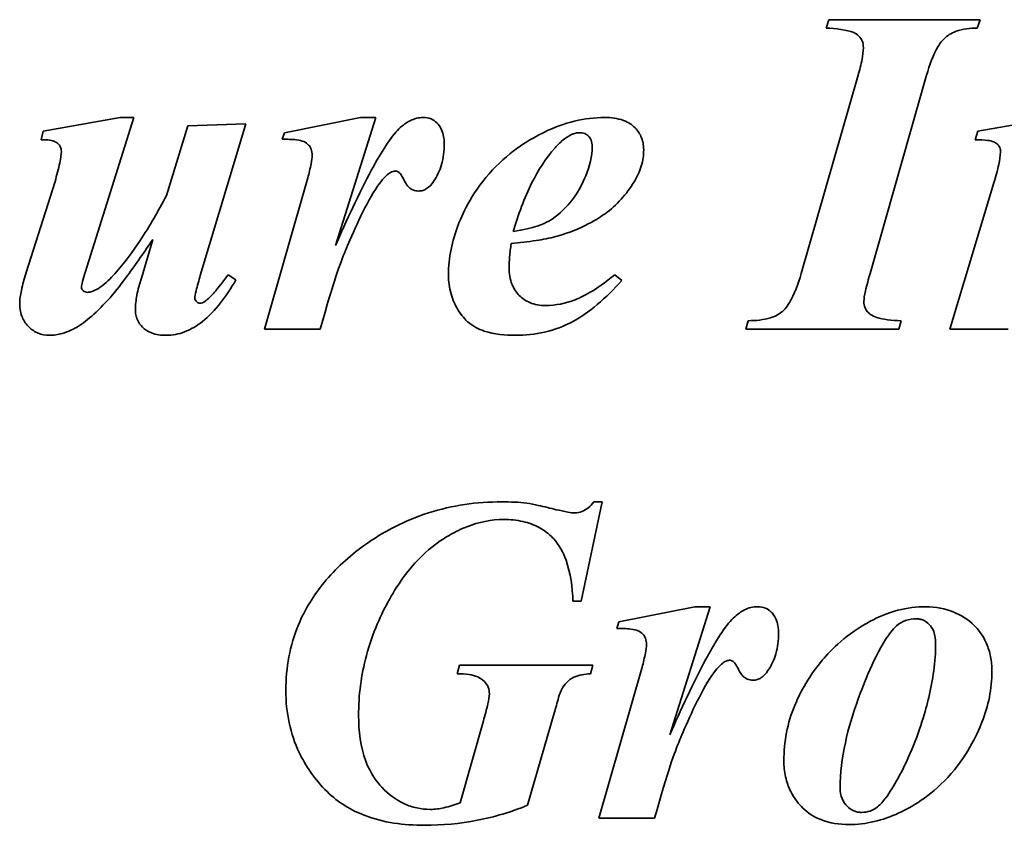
# Model space of a CAD drawing. Header units: millimetres. Extents: x 318 to 942, y 181 to 710.
# Tile 3 of 5: x 553 to 648, y 469 to 547. Entities that reach past the tile are written whole.
import ezdxf

# ---------------------------------------------------------------- set-up
doc = ezdxf.new("R2010")
doc.units = ezdxf.units.MM
doc.header["$LTSCALE"] = 3
doc.layers.add('Krawędzie widoczne(ISO)', color=7, linetype='Continuous', lineweight=35, true_color=0x262659)

msp = doc.modelspace()

# ---------------------------------------------------------------- linework, layer by layer
at = {"layer": 'Krawędzie widoczne(ISO)'}
for p, q in [((631.216, 546.892), (630.97, 546.084)), ((645.897, 546.892), (631.216, 546.892)), ((645.603, 546.084), (645.897, 546.892)), ((634.059, 541.5), (628.544, 522.285)), ((635.235, 522.285), (640.701, 541.5)), ((562.441, 537.407), (554.966, 536.084)), ((559.034, 522.383), (563.765, 537.407)), ((563.765, 537.407), (562.441, 537.407)), ((585.774, 537.407), (578.372, 535.936)), ((583.323, 524.981), (587.245, 537.407)), ((587.245, 537.407), (585.774, 537.407)), ((653.348, 537.407), (645.676, 536.084)), ((569.01, 536.598), (566.926, 529.834)), ((574.622, 536.794), (569.01, 536.598)), ((570.211, 522.088), (574.622, 536.794)), ((554.966, 536.084), (554.769, 535.25)), ((578.372, 535.936), (578.176, 535.299)), ((645.676, 536.084), (645.431, 535.25)), ((580.652, 531.549), (576.436, 516.892)), ((556.118, 531.206), (553.323, 522.358)), ((647.245, 531.059), (642.956, 516.892)), ((565.603, 525.569), (564.5, 521.819)), ((573.667, 521.647), (572.907, 522.162)), ((611.118, 521.598), (610.456, 522.162)), ((623.397, 517.701), (623.152, 516.892)), ((638.029, 516.892), (638.25, 517.701)), ((576.436, 516.892), (581.853, 516.892)), ((623.152, 516.892), (638.029, 516.892)), ((642.956, 516.892), (648.618, 516.892)), ((607.171, 490.497), (609.23, 500.129)), ((609.23, 500.129), (608.421, 500.129)), ((606.387, 490.497), (607.171, 490.497)), ((618.225, 489.958), (610.823, 488.487)), ((615.774, 477.531), (619.696, 489.958)), ((619.696, 489.958), (618.225, 489.958)), ((610.823, 488.487), (610.627, 487.85)), ((595.382, 484.272), (595.162, 483.463)), ((608.299, 484.272), (595.382, 484.272)), ((608.078, 483.463), (608.299, 484.272)), ((613.103, 484.1), (608.887, 469.443)), ((597.686, 478.879), (595.431, 470.938)), ((601.975, 470.693), (604.573, 479.639)), ((608.887, 469.443), (614.304, 469.443))]:
    msp.add_line(p, q, dxfattribs=at)
for points, knots in [([(630.97, 546.084), (631.848, 546.029), (632.977, 545.915), (633.756, 545.592), (633.948, 545.499), (634.275, 545.169), (634.38, 545.012), (634.539, 544.623), (634.573, 544.399), (634.573, 544.172)], [-0.6373129, -0.6373129, -0.6373129, -0.6373129, -0.2075339, -0.2075339, -0.1258508, -0.1258508, -0.0681153, -0.0681153, 0, 0, 0, 0]), ([(640.701, 541.5), (640.986, 542.494), (641.349, 543.502), (641.997, 544.583), (642.226, 544.899), (642.7, 545.326), (643.037, 545.576), (644.212, 546.006), (644.924, 546.084), (645.603, 546.084)], [-1.166148, -1.166148, -1.166148, -1.166148, -0.603716, -0.603716, -0.374739, -0.374739, -0.203762, -0.203762, 0, 0, 0, 0]), ([(634.573, 544.172), (634.573, 543.812), (634.512, 543.401), (634.347, 542.541), (634.204, 541.997), (634.059, 541.5)], [-0.2621429, -0.2621429, -0.2621429, -0.2621429, -0.1551944, -0.1551944, 0, 0, 0, 0]), ([(591.853, 537.407), (591.635, 537.407), (591.421, 537.381), (590.99, 537.275), (590.78, 537.195), (590.118, 536.865), (589.709, 536.528), (589.353, 536.157)], [-0.287022, -0.287022, -0.287022, -0.287022, -0.2218011, -0.2218011, -0.1542006, -0.1542006, 0, 0, 0, 0]), ([(593.887, 534.809), (593.887, 535.065), (593.869, 535.325), (593.786, 535.797), (593.726, 536.014), (593.498, 536.541), (593.325, 536.747), (593.015, 537.049), (592.827, 537.177), (592.371, 537.365), (592.114, 537.407), (591.853, 537.407)], [-0.2910372, -0.2910372, -0.2910372, -0.2910372, -0.2468799, -0.2468799, -0.2084645, -0.2084645, -0.1478521, -0.1478521, -0.0785007, -0.0785007, 0, 0, 0, 0]), ([(609.475, 537.407), (608.486, 537.407), (607.51, 537.286), (605.535, 536.811), (604.558, 536.449), (602.269, 535.347), (600.339, 534.209), (596.729, 530.336), (595.75, 528.282), (594.642, 525.436), (594.304, 523.815), (594.304, 522.137)], [-1.843139, -1.843139, -1.843139, -1.843139, -1.583269, -1.583269, -1.309742, -1.309742, -0.916014, -0.916014, -0.503199, -0.503199, 0, 0, 0, 0]), ([(613.25, 534.294), (613.25, 534.521), (613.23, 534.746), (613.141, 535.179), (613.077, 535.382), (612.826, 535.936), (612.594, 536.245), (612.149, 536.66), (611.836, 536.924), (610.72, 537.336), (610.084, 537.407), (609.475, 537.407)], [-1.026969, -1.026969, -1.026969, -1.026969, -0.844887, -0.844887, -0.672067, -0.672067, -0.3564, -0.3564, -0.182634, -0.182634, 0, 0, 0, 0]), ([(589.353, 536.157), (588.512, 535.285), (587.558, 533.651), (585.627, 530.072), (584.348, 527.299), (583.323, 524.981)], [-1.209624, -1.209624, -1.209624, -1.209624, -0.760307, -0.760307, 0, 0, 0, 0]), ([(554.769, 535.25), (555.037, 535.25), (555.35, 535.24), (555.835, 535.168), (555.977, 535.123), (556.245, 534.99), (556.365, 534.909), (556.57, 534.698), (556.626, 534.593), (556.709, 534.391), (556.73, 534.258), (556.73, 534.123)], [-0.1458972, -0.1458972, -0.1458972, -0.1458972, -0.1147906, -0.1147906, -0.0891128, -0.0891128, -0.0654421, -0.0654421, -0.040607, -0.040607, 0, 0, 0, 0]), ([(578.176, 535.299), (578.596, 535.299), (579.139, 535.289), (579.87, 535.206), (580.064, 535.157), (580.434, 534.983), (580.591, 534.874), (580.839, 534.614), (580.915, 534.493), (581.043, 534.154), (581.069, 533.939), (581.069, 533.731)], [-0.3055625, -0.3055625, -0.3055625, -0.3055625, -0.2230038, -0.2230038, -0.162983, -0.162983, -0.1085893, -0.1085893, -0.0624842, -0.0624842, 0, 0, 0, 0]), ([(604.647, 534.466), (604.923, 534.773), (605.233, 535.079), (605.819, 535.529), (606.109, 535.711), (606.611, 535.893), (606.816, 535.936), (607.024, 535.936)], [-0.2846289, -0.2846289, -0.2846289, -0.2846289, -0.1604036, -0.1604036, -0.0626105, -0.0626105, 0, 0, 0, 0]), ([(607.024, 535.936), (607.199, 535.936), (607.37, 535.909), (607.671, 535.782), (607.793, 535.697), (607.97, 535.517), (608.072, 535.396), (608.222, 535.019), (608.25, 534.815), (608.25, 534.613)], [-0.3198749, -0.3198749, -0.3198749, -0.3198749, -0.2138441, -0.2138441, -0.1216548, -0.1216548, -0.0606642, -0.0606642, 0, 0, 0, 0]), ([(645.431, 535.25), (645.854, 535.25), (646.307, 535.237), (646.829, 535.166), (647.058, 535.124), (647.41, 534.949), (647.521, 534.876), (647.67, 534.725), (647.747, 534.632), (647.861, 534.351), (647.882, 534.2), (647.882, 534.049)], [-0.6242156, -0.6242156, -0.6242156, -0.6242156, -0.3124432, -0.3124432, -0.1646324, -0.1646324, -0.0909288, -0.0909288, -0.0452178, -0.0452178, 0, 0, 0, 0]), ([(592.858, 531.206), (593.208, 531.707), (593.462, 532.255), (593.812, 533.481), (593.887, 534.145), (593.887, 534.809)], [-0.3825145, -0.3825145, -0.3825145, -0.3825145, -0.1992238, -0.1992238, 0, 0, 0, 0]), ([(608.25, 534.613), (608.25, 533.632), (608, 532.666), (607.361, 531.122), (606.819, 529.96), (605.586, 528.567), (604.908, 527.863), (603.54, 527.075), (602.654, 526.664), (600.578, 526.353)], [-9.317652, -9.317652, -9.317652, -9.317652, -4.878536, -4.878536, -1.747437, -1.747437, -0.62958, -0.62958, 0, 0, 0, 0]), ([(600.578, 526.353), (601.057, 527.955), (601.654, 529.594), (603.006, 532.29), (603.743, 533.472), (604.647, 534.466)], [-0.9056026, -0.9056026, -0.9056026, -0.9056026, -0.4030769, -0.4030769, 0, 0, 0, 0]), ([(612.319, 531.157), (612.616, 531.642), (612.855, 532.156), (613.171, 533.221), (613.25, 533.752), (613.25, 534.294)], [-0.3332342, -0.3332342, -0.3332342, -0.3332342, -0.1626903, -0.1626903, 0, 0, 0, 0]), ([(556.73, 534.123), (556.73, 533.834), (556.664, 533.427), (556.455, 532.435), (556.278, 531.772), (556.118, 531.206)], [-0.3023632, -0.3023632, -0.3023632, -0.3023632, -0.1763339, -0.1763339, 0, 0, 0, 0]), ([(581.069, 533.731), (581.069, 533.524), (581.023, 533.221), (580.881, 532.481), (580.76, 531.976), (580.652, 531.549)], [-0.224566, -0.224566, -0.224566, -0.224566, -0.1319555, -0.1319555, 0, 0, 0, 0]), ([(647.882, 534.049), (647.873, 533.703), (647.797, 533.264), (647.586, 532.277), (647.411, 531.629), (647.245, 531.059)], [-0.3012734, -0.3012734, -0.3012734, -0.3012734, -0.1781772, -0.1781772, 0, 0, 0, 0]), ([(581.853, 516.892), (583.197, 521.684), (583.733, 523.125), (584.749, 525.556), (585.964, 528.392), (587.59, 531.083), (588.022, 531.524), (588.395, 531.883), (588.544, 532.008), (588.691, 532.088)], [-0.4816854, -0.4816854, -0.4816854, -0.4816854, -0.2847731, -0.2847731, -0.1367907, -0.1367907, -0.0503786, -0.0503786, 0, 0, 0, 0]), ([(588.691, 532.088), (588.765, 532.126), (588.844, 532.158), (588.992, 532.199), (589.062, 532.211), (589.132, 532.211)], [-0.04600203, -0.04600203, -0.04600203, -0.04600203, -0.02109422, -0.02109422, 0, 0, 0, 0]), ([(589.132, 532.211), (589.181, 532.211), (589.229, 532.204), (589.325, 532.177), (589.371, 532.156), (589.451, 532.11), (589.494, 532.081), (589.653, 531.938), (589.85, 531.619), (590.159, 531.031), (590.263, 530.831), (590.567, 530.534), (590.703, 530.442), (591.034, 530.305), (591.221, 530.275), (591.412, 530.275)], [-0.8567048, -0.8567048, -0.8567048, -0.8567048, -0.7452664, -0.7452664, -0.6283603, -0.6283603, -0.5354549, -0.5354549, -0.1848108, -0.1848108, -0.1073666, -0.1073666, -0.057199, -0.057199, 0, 0, 0, 0]), ([(591.412, 530.275), (591.546, 530.275), (591.677, 530.294), (591.938, 530.373), (592.061, 530.433), (592.45, 530.683), (592.675, 530.939), (592.858, 531.206)], [-0.178571, -0.178571, -0.178571, -0.178571, -0.1384109, -0.1384109, -0.0970377, -0.0970377, 0, 0, 0, 0]), ([(604.72, 525.863), (607.355, 526.582), (608.909, 527.65), (610.645, 528.907), (611.577, 529.946), (612.319, 531.157)], [-0.6429322, -0.6429322, -0.6429322, -0.6429322, -0.4259902, -0.4259902, 0, 0, 0, 0]), ([(566.926, 529.834), (566.147, 528.362), (565.284, 526.856), (563.638, 524.364), (562.814, 523.239), (561.926, 522.26)], [-0.8971335, -0.8971335, -0.8971335, -0.8971335, -0.3963164, -0.3963164, 0, 0, 0, 0]), ([(600.382, 525.201), (601.188, 525.266), (602.028, 525.355), (603.45, 525.572), (604.112, 525.697), (604.72, 525.863)], [-0.4323462, -0.4323462, -0.4323462, -0.4323462, -0.1893149, -0.1893149, 0, 0, 0, 0]), ([(561.461, 519.932), (562.006, 520.549), (562.667, 521.425), (563.955, 523.178), (564.836, 524.445), (565.603, 525.569)], [-0.6495984, -0.6495984, -0.6495984, -0.6495984, -0.4082726, -0.4082726, 0, 0, 0, 0]), ([(600.186, 522.824), (600.186, 523.171), (600.207, 523.538), (600.271, 524.319), (600.324, 524.769), (600.382, 525.201)], [-0.2348834, -0.2348834, -0.2348834, -0.2348834, -0.130862, -0.130862, 0, 0, 0, 0]), ([(603.716, 519.172), (603.195, 519.172), (602.68, 519.251), (601.809, 519.615), (601.465, 519.849), (600.937, 520.385), (600.668, 520.725), (600.265, 521.727), (600.186, 522.275), (600.186, 522.824)], [-0.7803194, -0.7803194, -0.7803194, -0.7803194, -0.5286268, -0.5286268, -0.3237268, -0.3237268, -0.1645223, -0.1645223, 0, 0, 0, 0]), ([(553.323, 522.358), (553.14, 521.806), (552.965, 521.212), (552.757, 520.22), (552.686, 519.752), (552.686, 519.319)], [-0.3051269, -0.3051269, -0.3051269, -0.3051269, -0.1298936, -0.1298936, 0, 0, 0, 0]), ([(558.691, 520.936), (558.691, 521.085), (558.728, 521.287), (558.845, 521.78), (558.944, 522.105), (559.034, 522.383)], [-0.1511476, -0.1511476, -0.1511476, -0.1511476, -0.0876934, -0.0876934, 0, 0, 0, 0]), ([(561.926, 522.26), (561.511, 521.808), (561.009, 521.312), (560.268, 520.787), (559.996, 520.625), (559.57, 520.48), (559.413, 520.446), (559.255, 520.446)], [-0.3206453, -0.3206453, -0.3206453, -0.3206453, -0.1349844, -0.1349844, -0.0473274, -0.0473274, 0, 0, 0, 0]), ([(564.5, 521.819), (564.327, 521.278), (564.168, 520.704), (563.974, 519.713), (563.912, 519.246), (563.912, 518.804)], [-0.303526, -0.303526, -0.303526, -0.303526, -0.1327001, -0.1327001, 0, 0, 0, 0]), ([(569.671, 519.932), (569.671, 520.026), (569.721, 520.265), (569.919, 521.057), (570.085, 521.649), (570.211, 522.088)], [-0.2404747, -0.2404747, -0.2404747, -0.2404747, -0.1370708, -0.1370708, 0, 0, 0, 0]), ([(572.907, 522.162), (572.543, 521.644), (572.124, 521.077), (571.416, 520.246), (571.086, 519.898), (570.774, 519.662)], [-0.2809458, -0.2809458, -0.2809458, -0.2809458, -0.1173927, -0.1173927, 0, 0, 0, 0]), ([(594.304, 522.137), (594.304, 521.516), (594.38, 520.903), (594.712, 519.723), (594.957, 519.177), (595.72, 517.971), (596.129, 517.617), (596.66, 517.164), (597.203, 516.89), (598.734, 516.379), (599.816, 516.28), (600.823, 516.28)], [-0.5532455, -0.5532455, -0.5532455, -0.5532455, -0.5319224, -0.5319224, -0.5111657, -0.5111657, -0.4829485, -0.4829485, -0.3022348, -0.3022348, 0, 0, 0, 0]), ([(610.456, 522.162), (608.506, 520.583), (607.301, 520.01), (605.674, 519.372), (604.712, 519.172), (603.716, 519.172)], [-0.5243149, -0.5243149, -0.5243149, -0.5243149, -0.2988239, -0.2988239, 0, 0, 0, 0]), ([(628.544, 522.285), (628.249, 521.27), (627.874, 520.233), (627.079, 518.921), (626.807, 518.671), (626.337, 518.289), (625.96, 518.11), (624.886, 517.767), (624.111, 517.701), (623.397, 517.701)], [-0.479985, -0.479985, -0.479985, -0.479985, -0.3954463, -0.3954463, -0.3372477, -0.3372477, -0.214238, -0.214238, 0, 0, 0, 0]), ([(634.622, 519.564), (634.622, 519.814), (634.683, 520.178), (634.898, 521.13), (635.076, 521.756), (635.235, 522.285)], [-0.2905969, -0.2905969, -0.2905969, -0.2905969, -0.1656333, -0.1656333, 0, 0, 0, 0]), ([(558.838, 520.618), (558.813, 520.639), (558.789, 520.663), (558.75, 520.715), (558.734, 520.743), (558.7, 520.825), (558.691, 520.88), (558.691, 520.936)], [-0.03656585, -0.03656585, -0.03656585, -0.03656585, -0.02656118, -0.02656118, -0.01696452, -0.01696452, 0, 0, 0, 0]), ([(566.877, 516.28), (567.502, 516.28), (568.106, 516.394), (569.319, 516.853), (569.897, 517.204), (571.69, 518.621), (572.764, 520.079), (573.667, 521.647)], [-0.97978, -0.97978, -0.97978, -0.97978, -0.7695521, -0.7695521, -0.5429276, -0.5429276, 0, 0, 0, 0]), ([(600.823, 516.28), (601.764, 516.28), (602.698, 516.375), (604.681, 516.831), (605.524, 517.185), (607.948, 518.416), (609.622, 519.916), (611.118, 521.598)], [-1.116854, -1.116854, -1.116854, -1.116854, -0.912819, -0.912819, -0.675407, -0.675407, 0, 0, 0, 0]), ([(555.554, 516.28), (555.98, 516.28), (556.4, 516.346), (557.447, 516.645), (557.943, 516.915), (559.075, 517.532), (560.211, 518.558), (561.461, 519.932)], [-0.7349815, -0.7349815, -0.7349815, -0.7349815, -0.6653801, -0.6653801, -0.5571735, -0.5571735, 0, 0, 0, 0]), ([(559.255, 520.446), (559.177, 520.446), (559.1, 520.459), (558.956, 520.519), (558.893, 520.563), (558.838, 520.618)], [-0.04682376, -0.04682376, -0.04682376, -0.04682376, -0.02335621, -0.02335621, 0, 0, 0, 0]), ([(570.186, 519.392), (570.151, 519.392), (570.117, 519.397), (570.05, 519.415), (570.017, 519.428), (569.941, 519.471), (569.879, 519.515), (569.764, 519.658), (569.725, 519.719), (569.682, 519.833), (569.671, 519.881), (569.671, 519.932)], [-0.1151754, -0.1151754, -0.1151754, -0.1151754, -0.0928446, -0.0928446, -0.0701855, -0.0701855, -0.0363258, -0.0363258, -0.0150744, -0.0150744, 0, 0, 0, 0]), ([(552.686, 519.319), (552.686, 519.085), (552.706, 518.852), (552.793, 518.408), (552.856, 518.199), (553.1, 517.642), (553.322, 517.335), (553.86, 516.821), (554.149, 516.624), (554.82, 516.344), (555.181, 516.28), (555.554, 516.28)], [-0.4712693, -0.4712693, -0.4712693, -0.4712693, -0.4009862, -0.4009862, -0.3350121, -0.3350121, -0.2179625, -0.2179625, -0.1117787, -0.1117787, 0, 0, 0, 0]), ([(570.774, 519.662), (570.675, 519.571), (570.562, 519.49), (570.356, 519.41), (570.272, 519.392), (570.186, 519.392)], [-0.06628231, -0.06628231, -0.06628231, -0.06628231, -0.02586333, -0.02586333, 0, 0, 0, 0]), ([(635.26, 518.314), (635.142, 518.395), (635.035, 518.49), (634.857, 518.706), (634.787, 518.822), (634.655, 519.144), (634.622, 519.353), (634.622, 519.564)], [-0.1473676, -0.1473676, -0.1473676, -0.1473676, -0.1044337, -0.1044337, -0.0633718, -0.0633718, 0, 0, 0, 0]), ([(563.912, 518.804), (563.912, 518.626), (563.927, 518.448), (563.992, 518.109), (564.04, 517.949), (564.225, 517.517), (564.397, 517.275), (564.81, 516.875), (565.082, 516.67), (565.918, 516.343), (566.402, 516.28), (566.877, 516.28)], [-0.5706747, -0.5706747, -0.5706747, -0.5706747, -0.4878585, -0.4878585, -0.4099322, -0.4099322, -0.2693005, -0.2693005, -0.1426538, -0.1426538, 0, 0, 0, 0]), ([(638.25, 517.701), (637.299, 517.722), (636.468, 517.817), (635.653, 518.091), (635.439, 518.185), (635.26, 518.314)], [-0.2582736, -0.2582736, -0.2582736, -0.2582736, -0.0660865, -0.0660865, 0, 0, 0, 0]), ([(599.475, 500.129), (597.056, 500.129), (594.679, 499.797), (590.1, 498.34), (588.003, 497.261), (586.069, 495.865)], [-1.44151, -1.44151, -1.44151, -1.44151, -0.715719, -0.715719, 0, 0, 0, 0]), ([(601.902, 500.007), (601.513, 500.049), (601.122, 500.079), (600.314, 500.12), (599.894, 500.129), (599.475, 500.129)], [-0.2427761, -0.2427761, -0.2427761, -0.2427761, -0.1255113, -0.1255113, 0, 0, 0, 0]), ([(604.769, 499.37), (604.215, 499.508), (603.584, 499.662), (602.694, 499.859), (602.242, 499.955), (601.902, 500.007)], [-0.2791856, -0.2791856, -0.2791856, -0.2791856, -0.1032917, -0.1032917, 0, 0, 0, 0]), ([(608.421, 500.129), (608.253, 499.918), (608.064, 499.716), (607.674, 499.399), (607.477, 499.274), (607.044, 499.097), (606.818, 499.051), (606.583, 499.051)], [-0.2212912, -0.2212912, -0.2212912, -0.2212912, -0.1401653, -0.1401653, -0.0705051, -0.0705051, 0, 0, 0, 0]), ([(606.583, 499.051), (606.387, 499.051), (606.12, 499.089), (605.527, 499.193), (605.121, 499.285), (604.769, 499.37)], [-0.1797125, -0.1797125, -0.1797125, -0.1797125, -0.1083538, -0.1083538, 0, 0, 0, 0]), ([(585.578, 479.394), (585.578, 481.366), (585.824, 483.307), (586.929, 487.447), (587.8, 489.289), (589.497, 492.328), (590.646, 493.918), (593.615, 496.604), (595.153, 497.347), (597.247, 498.166), (598.438, 498.414), (599.671, 498.414)], [-1.377575, -1.377575, -1.377575, -1.377575, -1.182794, -1.182794, -0.954348, -0.954348, -0.674471, -0.674471, -0.36989, -0.36989, 0, 0, 0, 0]), ([(599.671, 498.414), (600.296, 498.414), (600.924, 498.357), (602.083, 498.094), (602.612, 497.904), (603.813, 497.25), (604.263, 496.809), (605.059, 495.939), (605.439, 495.221), (606.156, 493.23), (606.334, 491.81), (606.387, 490.497)], [-0.9148976, -0.9148976, -0.9148976, -0.9148976, -0.8265685, -0.8265685, -0.7467665, -0.7467665, -0.6332074, -0.6332074, -0.3943304, -0.3943304, 0, 0, 0, 0]), ([(586.069, 495.865), (584.655, 494.832), (583.348, 493.653), (581.205, 491.06), (580.363, 489.699), (578.898, 486.179), (578.519, 484.044), (578.519, 481.845)], [-1.669068, -1.669068, -1.669068, -1.669068, -1.143829, -1.143829, -0.659741, -0.659741, 0, 0, 0, 0]), ([(624.304, 489.958), (624.086, 489.958), (623.872, 489.931), (623.441, 489.826), (623.231, 489.746), (622.569, 489.415), (622.16, 489.078), (621.804, 488.708)], [-0.287022, -0.287022, -0.287022, -0.287022, -0.2218011, -0.2218011, -0.1542006, -0.1542006, 0, 0, 0, 0]), ([(626.338, 487.36), (626.338, 487.616), (626.32, 487.876), (626.237, 488.347), (626.177, 488.564), (625.949, 489.091), (625.776, 489.297), (625.466, 489.6), (625.278, 489.728), (624.822, 489.916), (624.565, 489.958), (624.304, 489.958)], [-0.2910372, -0.2910372, -0.2910372, -0.2910372, -0.2468799, -0.2468799, -0.2084645, -0.2084645, -0.1478521, -0.1478521, -0.0785007, -0.0785007, 0, 0, 0, 0]), ([(640.652, 489.958), (639.727, 489.958), (638.816, 489.843), (636.789, 489.319), (635.905, 488.897), (632.937, 487.318), (631.447, 485.791), (629.078, 482.985), (628.27, 481.241), (627.192, 478.662), (626.853, 476.867), (626.853, 475.007)], [-1.074188, -1.074188, -1.074188, -1.074188, -1.041441, -1.041441, -1.000051, -1.000051, -0.838652, -0.838652, -0.558079, -0.558079, 0, 0, 0, 0]), ([(647.049, 483.708), (647.049, 484.178), (647.007, 484.647), (646.827, 485.552), (646.694, 485.981), (646.135, 487.27), (645.659, 487.816), (644.715, 488.762), (643.975, 489.162), (642.497, 489.781), (641.592, 489.958), (640.652, 489.958)], [-0.6559595, -0.6559595, -0.6559595, -0.6559595, -0.6119922, -0.6119922, -0.569762, -0.569762, -0.4806953, -0.4806953, -0.2820664, -0.2820664, 0, 0, 0, 0]), ([(621.804, 488.708), (620.963, 487.836), (620.009, 486.201), (618.078, 482.623), (616.799, 479.849), (615.774, 477.531)], [-1.209624, -1.209624, -1.209624, -1.209624, -0.760307, -0.760307, 0, 0, 0, 0]), ([(637.784, 488.095), (638.045, 488.323), (638.339, 488.495), (639.013, 488.731), (639.378, 488.781), (639.745, 488.781)], [-0.2142357, -0.2142357, -0.2142357, -0.2142357, -0.1102102, -0.1102102, 0, 0, 0, 0]), ([(639.745, 488.781), (639.858, 488.781), (639.971, 488.77), (640.191, 488.723), (640.296, 488.688), (640.616, 488.543), (640.805, 488.397), (641.107, 488.08), (641.272, 487.87), (641.536, 487.173), (641.583, 486.77), (641.583, 486.379)], [-0.4693121, -0.4693121, -0.4693121, -0.4693121, -0.409107, -0.409107, -0.3498279, -0.3498279, -0.2230247, -0.2230247, -0.1170772, -0.1170772, 0, 0, 0, 0]), ([(610.627, 487.85), (611.047, 487.85), (611.59, 487.84), (612.321, 487.757), (612.515, 487.707), (612.885, 487.534), (613.042, 487.425), (613.29, 487.165), (613.366, 487.044), (613.494, 486.705), (613.519, 486.49), (613.519, 486.281)], [-0.3055625, -0.3055625, -0.3055625, -0.3055625, -0.2230038, -0.2230038, -0.162983, -0.162983, -0.1085893, -0.1085893, -0.0624842, -0.0624842, 0, 0, 0, 0]), ([(632.319, 472.36), (632.319, 475.284), (633.071, 478.287), (634.311, 481.675), (635.446, 484.786), (637.047, 487.276), (637.404, 487.751), (637.784, 488.095)], [-3.438441, -3.438441, -3.438441, -3.438441, -0.780771, -0.780771, -0.15383, -0.15383, 0, 0, 0, 0]), ([(625.309, 483.757), (625.659, 484.257), (625.913, 484.805), (626.263, 486.032), (626.338, 486.696), (626.338, 487.36)], [-0.3825145, -0.3825145, -0.3825145, -0.3825145, -0.1992238, -0.1992238, 0, 0, 0, 0]), ([(613.519, 486.281), (613.519, 486.074), (613.474, 485.772), (613.332, 485.031), (613.211, 484.526), (613.103, 484.1)], [-0.224566, -0.224566, -0.224566, -0.224566, -0.1319555, -0.1319555, 0, 0, 0, 0]), ([(641.583, 486.379), (641.583, 484.629), (641.316, 482.853), (640.62, 479.942), (640.061, 477.911), (638.385, 474.065), (637.5, 472.433), (636.508, 471.099), (636.23, 470.773), (635.946, 470.546)], [-1.510017, -1.510017, -1.510017, -1.510017, -0.881459, -0.881459, -0.434968, -0.434968, -0.10895, -0.10895, 0, 0, 0, 0]), ([(614.304, 469.443), (615.647, 474.235), (616.184, 475.676), (617.2, 478.107), (618.415, 480.943), (620.041, 483.634), (620.473, 484.074), (620.846, 484.434), (620.995, 484.558), (621.142, 484.639)], [-0.4816854, -0.4816854, -0.4816854, -0.4816854, -0.2847731, -0.2847731, -0.1367907, -0.1367907, -0.0503786, -0.0503786, 0, 0, 0, 0]), ([(621.142, 484.639), (621.216, 484.676), (621.295, 484.709), (621.443, 484.75), (621.513, 484.762), (621.583, 484.762)], [-0.04600203, -0.04600203, -0.04600203, -0.04600203, -0.02109422, -0.02109422, 0, 0, 0, 0]), ([(621.583, 484.762), (621.632, 484.762), (621.68, 484.755), (621.776, 484.728), (621.822, 484.707), (621.902, 484.661), (621.945, 484.631), (622.104, 484.489), (622.301, 484.17), (622.61, 483.581), (622.714, 483.382), (623.018, 483.084), (623.154, 482.992), (623.485, 482.856), (623.672, 482.825), (623.863, 482.825)], [-0.8567048, -0.8567048, -0.8567048, -0.8567048, -0.7452664, -0.7452664, -0.6283603, -0.6283603, -0.5354549, -0.5354549, -0.1848108, -0.1848108, -0.1073666, -0.1073666, -0.057199, -0.057199, 0, 0, 0, 0]), ([(623.863, 482.825), (623.997, 482.825), (624.128, 482.845), (624.389, 482.924), (624.512, 482.983), (624.901, 483.234), (625.126, 483.49), (625.309, 483.757)], [-0.178571, -0.178571, -0.178571, -0.178571, -0.1384109, -0.1384109, -0.0970377, -0.0970377, 0, 0, 0, 0]), ([(633.176, 468.83), (633.997, 468.83), (634.806, 468.926), (636.441, 469.304), (637.248, 469.59), (639.229, 470.51), (641.023, 471.526), (644.574, 475.356), (645.588, 477.475), (646.704, 480.341), (647.049, 481.996), (647.049, 483.708)], [-1.805849, -1.805849, -1.805849, -1.805849, -1.564721, -1.564721, -1.31276, -1.31276, -0.922689, -0.922689, -0.513578, -0.513578, 0, 0, 0, 0]), ([(595.162, 483.463), (595.534, 483.463), (595.924, 483.443), (596.579, 483.341), (596.877, 483.27), (597.269, 483.1), (597.531, 482.973), (597.941, 482.545), (598.063, 482.367), (598.235, 481.954), (598.274, 481.731), (598.274, 481.502)], [-0.7905383, -0.7905383, -0.7905383, -0.7905383, -0.4848615, -0.4848615, -0.2465549, -0.2465549, -0.1342711, -0.1342711, -0.0688641, -0.0688641, 0, 0, 0, 0]), ([(605.26, 481.894), (605.394, 482.163), (605.563, 482.409), (606.008, 482.855), (606.245, 483.007), (606.943, 483.328), (607.508, 483.426), (608.078, 483.463)], [-0.3396821, -0.3396821, -0.3396821, -0.3396821, -0.2594958, -0.2594958, -0.1714267, -0.1714267, 0, 0, 0, 0]), ([(578.519, 481.845), (578.519, 480.78), (578.62, 479.721), (579.057, 477.685), (579.379, 476.726), (580.41, 474.561), (581.316, 473.177), (583.648, 470.933), (584.86, 470.221), (587.973, 469.015), (589.993, 468.757), (591.975, 468.757)], [-2.082361, -2.082361, -2.082361, -2.082361, -1.749658, -1.749658, -1.431893, -1.431893, -1.000718, -1.000718, -0.594777, -0.594777, 0, 0, 0, 0]), ([(604.573, 479.639), (604.693, 480.103), (604.845, 480.676), (605.083, 481.452), (605.179, 481.733), (605.26, 481.894)], [-0.1341695, -0.1341695, -0.1341695, -0.1341695, -0.0540716, -0.0540716, 0, 0, 0, 0]), ([(598.274, 481.502), (598.274, 481.246), (598.197, 480.852), (598.009, 480.013), (597.837, 479.393), (597.686, 478.879)], [-0.2558809, -0.2558809, -0.2558809, -0.2558809, -0.1606948, -0.1606948, 0, 0, 0, 0]), ([(592.539, 470.301), (592.101, 470.301), (591.667, 470.344), (590.818, 470.526), (590.412, 470.661), (589.184, 471.223), (588.46, 471.788), (587.382, 472.935), (586.751, 473.71), (585.754, 476.379), (585.578, 477.916), (585.578, 479.394)], [-1.974494, -1.974494, -1.974494, -1.974494, -1.700039, -1.700039, -1.430265, -1.430265, -0.853739, -0.853739, -0.443419, -0.443419, 0, 0, 0, 0]), ([(626.853, 475.007), (626.853, 474.481), (626.904, 473.957), (627.127, 472.957), (627.291, 472.489), (627.875, 471.326), (628.32, 470.793), (629.197, 469.936), (629.78, 469.564), (631.303, 468.959), (632.244, 468.83), (633.176, 468.83)], [-0.8474515, -0.8474515, -0.8474515, -0.8474515, -0.7449165, -0.7449165, -0.6476289, -0.6476289, -0.4911665, -0.4911665, -0.2798105, -0.2798105, 0, 0, 0, 0]), ([(634.402, 470.007), (634.27, 470.007), (634.139, 470.019), (633.883, 470.072), (633.761, 470.111), (633.391, 470.273), (633.172, 470.435), (632.835, 470.778), (632.642, 471.009), (632.372, 471.671), (632.319, 472.013), (632.319, 472.36)], [-0.5001652, -0.5001652, -0.5001652, -0.5001652, -0.4297311, -0.4297311, -0.3607164, -0.3607164, -0.2145733, -0.2145733, -0.1039407, -0.1039407, 0, 0, 0, 0]), ([(591.975, 468.757), (593.698, 468.757), (595.407, 468.913), (598.771, 469.565), (600.397, 470.05), (601.975, 470.693)], [-1.028093, -1.028093, -1.028093, -1.028093, -0.511334, -0.511334, 0, 0, 0, 0]), ([(595.431, 470.938), (594.925, 470.747), (594.391, 470.577), (593.432, 470.365), (592.98, 470.301), (592.539, 470.301)], [-0.2948336, -0.2948336, -0.2948336, -0.2948336, -0.132294, -0.132294, 0, 0, 0, 0]), ([(635.946, 470.546), (635.73, 470.37), (635.492, 470.233), (634.962, 470.048), (634.685, 470.007), (634.402, 470.007)], [-0.1683704, -0.1683704, -0.1683704, -0.1683704, -0.084851, -0.084851, 0, 0, 0, 0])]:
    msp.add_open_spline(points, degree=3, knots=knots, dxfattribs=at)

doc.saveas('drawing.dxf')
